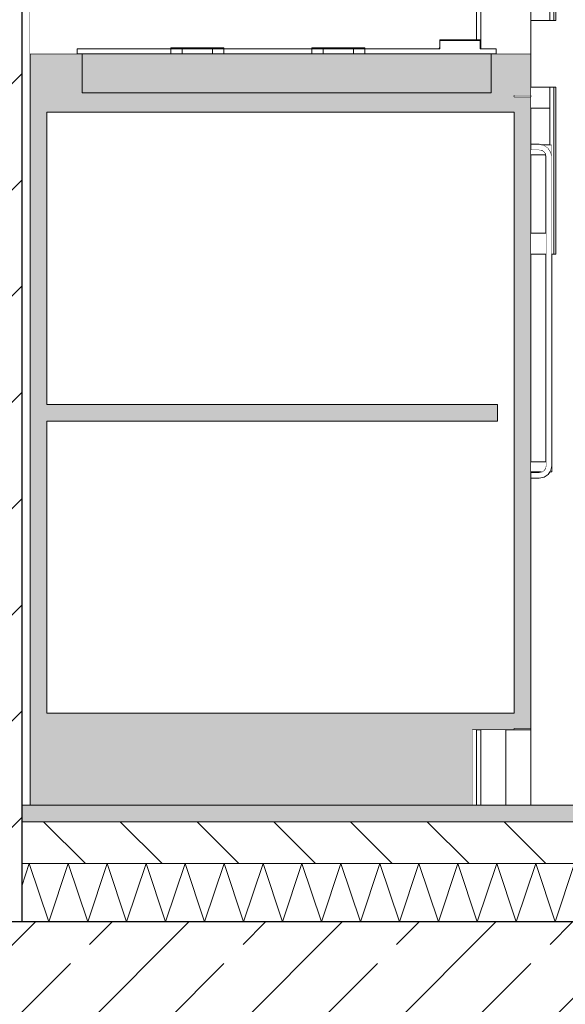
# Model space of a CAD drawing. Header units: millimetres. Extents: x 92668 to 123324, y -8921 to 14506.
# Tile 117 of 133: x 112385 to 113039, y 8431 to 9611. Entities that reach past the tile are written whole.
import ezdxf

# ---------------------------------------------------------------- set-up
doc = ezdxf.new("R2010")
doc.units = ezdxf.units.MM
doc.header["$MEASUREMENT"] = 0
doc.linetypes.add('Przerywana', pattern=[240, 120, -120])
doc.linetypes.add('Wipeout_Contour', pattern=[1000, 0, -1000])
for name, color, linetype, lineweight, true_color in [('0_Nr_pióra__85', 7, 'Continuous', 13, 0x80c2ff), ('Nowe_A-Wymiary-Wewnętrzne_Nr_pióra__45', 7, 'Continuous', 15, 0x40a5ff), ('Nowe_A-Wymiary-Wewnętrzne_Nr_pióra__85', 7, 'Continuous', 13, 0x80c2ff), ('Nowe_A-Wymiary-Zewnętrzne_Nr_pióra__45', 7, 'Continuous', 15, 0x40a5ff), ('Nowe_A-Wymiary-Zewnętrzne_Nr_pióra__85', 7, 'Continuous', 13, 0x80c2ff)]:
    doc.layers.add(name, color=color, linetype=linetype, lineweight=lineweight, true_color=true_color)
for name, color, linetype in [('Nowe_A-Meble-Kuchnia', 7, 'Continuous'), ('Nowe_A-Posadzki', 7, 'Continuous'), ('Nowe_A-Stropy', 7, 'Continuous'), ('Nowe_A-Wymiary-Wewnętrzne', 7, 'Continuous'), ('Nowe_A-Wymiary-Zewnętrzne', 7, 'Continuous'), ('Nowe_A-Ściany-Działowe', 7, 'Continuous')]:
    doc.layers.add(name, color=color, linetype=linetype)
for name, color, linetype, lineweight in [('Nowe_A-Meble-Kuchnia_Nr_pióra__1', 7, 'Continuous', 13), ('Nowe_A-Meble-Kuchnia_Nr_pióra__24', 7, 'Continuous', 15), ('Nowe_A-Meble-Kuchnia_Nr_pióra__4', 7, 'Continuous', 13), ('Nowe_A-Posadzki_Nr_pióra__174', 7, 'Continuous', 5), ('Nowe_A-Posadzki_Nr_pióra__9', 7, 'Continuous', 13), ('Nowe_A-Stropy_Nr_pióra__29', 7, 'Continuous', 25), ('Nowe_A-Wymiary-Wewnętrzne_Nr_pióra__46', 5, 'Continuous', 15), ('Nowe_A-Wymiary-Zewnętrzne_Nr_pióra__46', 5, 'Continuous', 15), ('Nowe_A-Ściany-Działowe_Nr_pióra__27', 7, 'Continuous', 25), ('Nowe_A-Ściany-Działowe_Nr_pióra__47', 7, 'Continuous', 15), ('Nowe_A-Ściany-Działowe_Nr_pióra__87', 7, 'Continuous', 13)]:
    doc.layers.add(name, color=color, linetype=linetype, lineweight=lineweight)
doc.styles.add('STYL_AUTOMATYCZNY_2', font='arial.ttf')
doc.dimstyles.new('STYL_AUTOMATYCZNY__1', dxfattribs={"dimtxt": 125, "dimasz": 47.5, "dimexe": 0.18, "dimexo": 20, "dimgap": 0, "dimtad": 1, "dimdec": 1, "dimlfac": 0.1, "dimzin": 0, "dimdsep": 46, "dimtxsty": 'STYL_AUTOMATYCZNY_2', "dimblk": 'ARROWHEAD_11', "dimblk1": 'ARROWHEAD_11', "dimblk2": 'ARROWHEAD_11', "dimcen": 0.09, "dimclrd": 256, "dimclre": 256, "dimclrt": 5, "dimadec": 1, "dimazin": 0, "dimtfac": 1, "dimtdec": 4, "dimtmove": 0, "dimatfit": 3, "dimfxl": 0, "dimtolj": 1, "dimtzin": 0, "dimarcsym": 0})

# ---------------------------------------------------------------- blocks, each defined once
blk = doc.blocks.new('ElemPrzekroju_35')
at = {"layer": 'Nowe_A-Stropy', "linetype": 'Continuous', "lineweight": 0, "true_color": 0x000000}
h = blk.add_hatch(dxfattribs=at)
h.set_pattern_fill('Beton_zbrojony', color=18, style=0, pattern_type=2)
h.set_pattern_definition([(45, (0, 0), (-91.92388, 91.92388), []), (45, (-45.96, 45.96), (-91.92388, 91.92388), [97.5, -32.5])])
h.paths.add_polyline_path([(116917.6, 8530), (109667.6, 8530), (109667.6, 8330), (109677.6, 8330), (112262.6, 8330), (112387.6, 8330), (116917.6, 8330)])
at = {"layer": 'Nowe_A-Stropy_Nr_pióra__29', "color": 7, "linetype": 'Continuous', "lineweight": 25, "flags": 128}
blk.add_lwpolyline([(116917.6, 8530), (112387.6, 8530), (112272.6, 8530), (109667.6, 8530)], dxfattribs=at)
blk = doc.blocks.new('ElemPrzekroju_81')
at = {"color": 254, "linetype": 'Wipeout_Contour', "lineweight": 0, "ltscale": 2507769.774379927}
blk.add_wipeout([(112997.6, 9610), (112997.6, 9530), (113027.6, 9530), (113027.6, 9330), (113022.6, 9330), (113022.6, 9069), (113020.3, 9069), (113018.2, 9065.9), (113013.3, 9062.6), (113007.6, 9061.5), (112997.6, 9061.5), (112997.6, 8670), (113630.7, 8670), (113630.7, 10787), (114764.7, 10787), (114764.7, 8670), (116907.6, 8670), (116907.6, 11230), (112997.6, 11230), (112997.6, 10476.7), (113027.6, 10476.7), (113027.6, 9610)], dxfattribs=at).dxf.layer = 'Nowe_A-Ściany-Działowe'
at = {"color": 254, "linetype": 'Wipeout_Contour', "lineweight": 0, "ltscale": 680433.088644}
blk.add_wipeout([(112997.6, 9505), (112997.6, 9461.5), (113007.6, 9461.5), (113010.1, 9461), (113020.4, 9461), (113020.4, 9505)], dxfattribs=at).dxf.layer = 'Nowe_A-Ściany-Działowe'
at = {"color": 254, "linetype": 'Wipeout_Contour', "lineweight": 0, "ltscale": 566996.943372}
blk.add_wipeout([(112997.6, 9355), (113015.6, 9355), (113015.6, 9446.5), (113015.1, 9449), (112997.6, 9449)], dxfattribs=at).dxf.layer = 'Nowe_A-Ściany-Działowe'
at = {"color": 254, "linetype": 'Wipeout_Contour', "lineweight": 0, "ltscale": 453523.910543}
blk.add_wipeout([(112997.6, 9330), (112997.6, 9081), (113015.6, 9081), (113015.6, 9330)], dxfattribs=at).dxf.layer = 'Nowe_A-Ściany-Działowe'
at = {"color": 254, "linetype": 'Wipeout_Contour', "lineweight": 0, "ltscale": 453466.312412}
blk.add_wipeout([(112997.6, 9069), (112997.6, 9068.5), (113007.6, 9068.5), (113010.1, 9069)], dxfattribs=at).dxf.layer = 'Nowe_A-Ściany-Działowe'
blk = doc.blocks.new('ElemPrzekroju_154')
at = {"color": 254, "linetype": 'Wipeout_Contour', "lineweight": 0, "ltscale": 907272.855381}
blk.add_wipeout([(112932.6, 9586.6), (112936.7, 9586.6), (112936.7, 9576), (112937.6, 9576), (112937.6, 10744.5), (112997.6, 10744.5), (112997.6, 10745), (112932.6, 10745)], dxfattribs=at).dxf.layer = 'Nowe_A-Ściany-Działowe'
at = {"color": 254, "linetype": 'Wipeout_Contour', "lineweight": 0, "ltscale": 453083.442657}
blk.add_wipeout([(112932.6, 8670), (112937.6, 8670), (112937.6, 8760), (112932.6, 8760)], dxfattribs=at).dxf.layer = 'Nowe_A-Ściany-Działowe'
at = {"color": 254, "linetype": 'Wipeout_Contour', "lineweight": 0, "ltscale": 453272.879677}
blk.add_wipeout([(112997.6, 8760), (112967.6, 8760), (112967.6, 8670), (112997.6, 8670)], dxfattribs=at).dxf.layer = 'Nowe_A-Ściany-Działowe'
at = {"layer": 'Nowe_A-Ściany-Działowe_Nr_pióra__87', "color": 7, "linetype": 'Continuous', "lineweight": 13}
blk.add_line((112997.6, 8760), (112997.6, 8670), dxfattribs=at)
blk = doc.blocks.new('ElemPrzekroju_155')
at = {"layer": 'Nowe_A-Ściany-Działowe', "linetype": 'Continuous', "lineweight": 0, "true_color": 0x000000}
h = blk.add_hatch(dxfattribs=at)
h.set_pattern_fill('Bloczki_ceramiczne', color=18, style=0, pattern_type=2)
h.set_pattern_definition([(45, (0, 0), (-63.63961, 63.63961), [])])
h.paths.add_polyline_path([(112272.6, 11240), (112272.6, 8650), (112272.6, 8530), (112387.6, 8530), (112387.6, 8670), (112387.6, 11240)])
h = blk.add_hatch(dxfattribs=at)
h.set_pattern_fill('Tynk', color=18, style=0, pattern_type=2)
h.set_pattern_definition([(0, (0, 0), (0, 86.60254), [0, -50]), (0, (25, 43.3), (0, 86.60254), [0, -50])])
h.paths.add_polyline_path([(112387.6, 8670), (112397.6, 8670), (112397.6, 11240), (112387.6, 11240)])
at = {"layer": 'Nowe_A-Ściany-Działowe_Nr_pióra__27', "color": 7, "linetype": 'Continuous', "lineweight": 25, "flags": 128}
blk.add_lwpolyline([(112387.6, 11240), (112387.6, 8670), (112387.6, 8650), (112387.6, 8600), (112387.6, 8530)], dxfattribs=at)
at = {"layer": 'Nowe_A-Ściany-Działowe_Nr_pióra__47', "color": 7, "linetype": 'Continuous', "lineweight": 15}
for p, q in [((112397.6, 11230), (112397.6, 9570)), ((112397.6, 8670), (112387.6, 8670))]:
    blk.add_line(p, q, dxfattribs=at)
at = {"layer": 'Nowe_A-Ściany-Działowe_Nr_pióra__47', "color": 7, "linetype": 'Continuous', "lineweight": 15, "flags": 128}
blk.add_lwpolyline([(112397.6, 9570), (112397.6, 9520), (112397.6, 9500), (112397.6, 8780), (112397.6, 8760), (112397.6, 8670)], dxfattribs=at)
blk = doc.blocks.new('ElemPrzekroju_156')
at = {"layer": 'Nowe_A-Meble-Kuchnia', "linetype": 'Continuous', "lineweight": 0, "true_color": 0x000000}
for points in [[(112397.6, 9570), (112397.6, 9520), (112997.6, 9520), (112997.6, 9570)], [(112927.6, 8670), (112927.6, 8760), (112397.6, 8760), (112397.6, 8670)]]:
    blk.add_hatch(color=18, dxfattribs=at).paths.add_polyline_path(points)
at = {"layer": 'Nowe_A-Meble-Kuchnia_Nr_pióra__1', "color": 7, "linetype": 'Continuous', "lineweight": 13}
for p, q in [((112454, 9570), (112397.6, 9570)), ((112950, 9570), (112460, 9570)), ((112997.6, 9570), (112956, 9570)), ((112997.6, 9570), (112997.6, 9520)), ((112977.6, 9520), (112977.6, 9518.5)), ((112997.6, 9520), (112977.6, 9520)), ((112997.6, 9518.5), (112977.6, 9518.5)), ((112927.6, 8760), (112927.6, 8670)), ((112977.6, 8760), (112927.6, 8760)), ((112977.6, 8761.5), (112977.6, 8760)), ((112997.6, 8761.5), (112977.6, 8761.5))]:
    blk.add_line(p, q, dxfattribs=at)
at = {"color": 254, "linetype": 'Wipeout_Contour', "lineweight": 0, "ltscale": 904503.452039}
blk.add_wipeout([(112417.6, 8780), (112977.6, 8780), (112977.6, 9500), (112417.6, 9500), (112417.6, 9150), (112957.6, 9150), (112957.6, 9130), (112417.6, 9130)], dxfattribs=at).dxf.layer = 'Nowe_A-Meble-Kuchnia'
at = {"color": 254, "linetype": 'Wipeout_Contour', "lineweight": 0, "ltscale": 2721375.886293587}
blk.add_wipeout([(113015.6, 9076.5), (113015, 9073.4), (113013.2, 9070.8), (113010.7, 9069.1), (113007.6, 9068.5), (112997.6, 9068.5), (112997.6, 9061.5), (113007.6, 9061.5), (113013.3, 9062.6), (113018.2, 9065.9), (113021.4, 9070.8), (113022.6, 9076.5), (113022.6, 9446.5), (113021.4, 9452.2), (113018.2, 9457.1), (113013.3, 9460.4), (113007.6, 9461.5), (112997.6, 9461.5), (112997.6, 9454.5), (113007.6, 9454.5), (113010.7, 9453.9), (113013.2, 9452.2), (113015, 9449.6), (113015.6, 9446.5)], dxfattribs=at).dxf.layer = 'Nowe_A-Meble-Kuchnia'
at = {"layer": 'Nowe_A-Meble-Kuchnia', "linetype": 'Continuous', "lineweight": 0, "true_color": 0x000000}
for points in [[(112397.6, 9520), (112397.6, 9500), (112977.6, 9500), (112977.6, 9520)], [(112977.6, 8761.5), (112997.6, 8761.5), (112997.6, 9518.5), (112977.6, 9518.5)], [(112417.6, 8780), (112417.6, 9500), (112397.6, 9500), (112397.6, 8780)], [(112417.6, 9150), (112417.6, 9130), (112957.6, 9130), (112957.6, 9150)], [(112397.6, 8760), (112977.6, 8760), (112977.6, 8780), (112397.6, 8780)]]:
    blk.add_hatch(color=18, dxfattribs=at).paths.add_polyline_path(points)
at = {"layer": 'Nowe_A-Meble-Kuchnia_Nr_pióra__1', "color": 7, "linetype": 'Continuous', "lineweight": 13}
for p, q in [((112997.6, 9518.5), (112997.6, 8761.5)), ((112417.6, 9500), (112417.6, 9150)), ((112977.6, 9500), (112417.6, 9500)), ((112977.6, 9500), (112977.6, 8780)), ((112957.6, 9150), (112417.6, 9150)), ((112957.6, 9150), (112957.6, 9130)), ((112417.6, 9130), (112417.6, 8780)), ((112957.6, 9130), (112417.6, 9130)), ((112977.6, 8780), (112417.6, 8780))]:
    blk.add_line(p, q, dxfattribs=at)
at = {"layer": 'Nowe_A-Meble-Kuchnia_Nr_pióra__4', "color": 7, "linetype": 'Continuous', "lineweight": 13}
for p, q in [((113007.6, 9461.5), (112997.6, 9461.5)), ((113013.3, 9460.4), (113007.6, 9461.5)), ((113018.2, 9457.1), (113013.3, 9460.4)), ((112997.6, 9454.5), (113007.6, 9454.5)), ((113007.6, 9454.5), (113010.7, 9453.9)), ((113010.7, 9453.9), (113013.2, 9452.2)), ((113013.2, 9452.2), (113015, 9449.6)), ((113015, 9449.6), (113015.6, 9446.5)), ((113021.4, 9452.2), (113018.2, 9457.1)), ((113022.6, 9446.5), (113021.4, 9452.2)), ((113015.6, 9446.5), (113015.6, 9076.5)), ((113022.6, 9076.5), (113022.6, 9446.5)), ((113013.2, 9070.8), (113010.7, 9069.1)), ((113015, 9073.4), (113013.2, 9070.8)), ((113015.6, 9076.5), (113015, 9073.4)), ((113018.2, 9065.9), (113021.4, 9070.8)), ((113021.4, 9070.8), (113022.6, 9076.5)), ((113007.6, 9068.5), (112997.6, 9068.5)), ((112997.6, 9061.5), (113007.6, 9061.5)), ((113010.7, 9069.1), (113007.6, 9068.5)), ((113007.6, 9061.5), (113013.3, 9062.6)), ((113013.3, 9062.6), (113018.2, 9065.9))]:
    blk.add_line(p, q, dxfattribs=at)
blk = doc.blocks.new('ElemPrzekroju_157')
at = {"color": 254, "linetype": 'Wipeout_Contour', "lineweight": 0, "ltscale": 453588.730352}
blk.add_wipeout([(112997.6, 9449), (113007.6, 9449), (113007.6, 9454.5), (112997.6, 9454.5)], dxfattribs=at).dxf.layer = 'Nowe_A-Meble-Kuchnia'
at = {"color": 254, "linetype": 'Wipeout_Contour', "lineweight": 0, "ltscale": 453465.607849}
blk.add_wipeout([(112997.6, 9069), (113007.6, 9069), (113007.6, 9081), (112997.6, 9081)], dxfattribs=at).dxf.layer = 'Nowe_A-Meble-Kuchnia'
at = {"color": 254, "linetype": 'Wipeout_Contour', "lineweight": 0, "ltscale": 680432.610498}
blk.add_wipeout([(113007.6, 9454.5), (113007.6, 9449), (113013.3, 9449), (113013.3, 9452), (113013.2, 9452.2), (113010.7, 9453.9)], dxfattribs=at).dxf.layer = 'Nowe_A-Meble-Kuchnia'
at = {"color": 254, "linetype": 'Wipeout_Contour', "lineweight": 0, "ltscale": 793620.664753}
blk.add_wipeout([(113007.6, 9069), (113010.1, 9069), (113010.7, 9069.1), (113013.2, 9070.8), (113013.3, 9071), (113013.3, 9081), (113007.6, 9081)], dxfattribs=at).dxf.layer = 'Nowe_A-Meble-Kuchnia'
at = {"color": 254, "linetype": 'Wipeout_Contour', "lineweight": 0, "ltscale": 340222.244782}
blk.add_wipeout([(113013.3, 9461), (113010.1, 9461), (113013.3, 9460.4)], dxfattribs=at).dxf.layer = 'Nowe_A-Meble-Kuchnia'
at = {"color": 254, "linetype": 'Wipeout_Contour', "lineweight": 0, "ltscale": 566892.115765}
blk.add_wipeout([(113013.3, 9071), (113015, 9073.4), (113015.6, 9076.5), (113015.6, 9081), (113013.3, 9081)], dxfattribs=at).dxf.layer = 'Nowe_A-Meble-Kuchnia'
at = {"layer": 'Nowe_A-Meble-Kuchnia_Nr_pióra__4', "color": 7, "linetype": 'Continuous', "lineweight": 13}
for p, q in [((112997.6, 9081), (113007.6, 9081)), ((113007.6, 9081), (113013.3, 9081)), ((112997.6, 9069), (113007.6, 9069)), ((113007.6, 9069), (113010.1, 9069))]:
    blk.add_line(p, q, dxfattribs=at)
at = {"color": 254, "linetype": 'Wipeout_Contour', "lineweight": 0, "ltscale": 453644.017105}
blk.add_wipeout([(113018.2, 9461), (113013.3, 9461), (113013.3, 9460.4), (113018.2, 9457.1)], dxfattribs=at).dxf.layer = 'Nowe_A-Meble-Kuchnia'
at = {"color": 254, "linetype": 'Wipeout_Contour', "lineweight": 0, "ltscale": 340152.588595}
blk.add_wipeout([(113020.3, 9069), (113021.4, 9069), (113021.4, 9070.8)], dxfattribs=at).dxf.layer = 'Nowe_A-Meble-Kuchnia'
at = {"color": 254, "linetype": 'Wipeout_Contour', "lineweight": 0, "ltscale": 453634.321185}
blk.add_wipeout([(113013.3, 9449), (113015.1, 9449), (113015, 9449.6), (113013.3, 9452)], dxfattribs=at).dxf.layer = 'Nowe_A-Meble-Kuchnia'
at = {"color": 254, "linetype": 'Wipeout_Contour', "lineweight": 0, "ltscale": 453541.833655}
blk.add_wipeout([(113022.6, 9076.5), (113021.4, 9070.8), (113021.4, 9069), (113022.6, 9069)], dxfattribs=at).dxf.layer = 'Nowe_A-Meble-Kuchnia'
at = {"layer": 'Nowe_A-Meble-Kuchnia_Nr_pióra__4', "color": 7, "linetype": 'Continuous', "lineweight": 13}
for p, q in [((112997.6, 9449), (113007.6, 9449)), ((113013.3, 9081), (113015.6, 9081)), ((113022.6, 9069), (113022.6, 9076.5)), ((113020.3, 9069), (113021.4, 9069)), ((113021.4, 9069), (113022.6, 9069))]:
    blk.add_line(p, q, dxfattribs=at)
at = {"color": 254, "linetype": 'Wipeout_Contour', "lineweight": 0, "ltscale": 453659.496221}
blk.add_wipeout([(113018.2, 9461), (113018.2, 9457.1), (113021.4, 9452.2), (113021.4, 9461)], dxfattribs=at).dxf.layer = 'Nowe_A-Meble-Kuchnia'
at = {"layer": 'Nowe_A-Meble-Kuchnia_Nr_pióra__4', "color": 7, "linetype": 'Continuous', "lineweight": 13}
for p, q in [((113010.1, 9461), (113013.3, 9461)), ((113007.6, 9449), (113013.3, 9449)), ((113013.3, 9449), (113015.1, 9449))]:
    blk.add_line(p, q, dxfattribs=at)
at = {"color": 254, "linetype": 'Wipeout_Contour', "lineweight": 0, "ltscale": 567083.835293}
blk.add_wipeout([(113022.6, 9461), (113021.4, 9461), (113021.4, 9452.2), (113022.1, 9449), (113022.6, 9449)], dxfattribs=at).dxf.layer = 'Nowe_A-Meble-Kuchnia'
at = {"layer": 'Nowe_A-Meble-Kuchnia_Nr_pióra__4', "color": 7, "linetype": 'Continuous', "lineweight": 13}
for p, q in [((113013.3, 9461), (113018.2, 9461)), ((113018.2, 9461), (113021.4, 9461)), ((113021.4, 9461), (113022.6, 9461)), ((113022.6, 9449), (113022.6, 9461)), ((113022.1, 9449), (113022.6, 9449))]:
    blk.add_line(p, q, dxfattribs=at)
blk = doc.blocks.new('ElemPrzekroju_158')
at = {"color": 254, "linetype": 'Wipeout_Contour', "lineweight": 0, "ltscale": 2036100.473172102}
blk.add_wipeout([(112932.6, 10745), (112397.6, 10745), (112397.6, 9570), (112454, 9570), (112454, 9576), (112566.2, 9576), (112566.2, 9577), (112629.7, 9577), (112629.7, 9576), (112735.2, 9576), (112735.2, 9577), (112798.7, 9577), (112798.7, 9576), (112887.1, 9576), (112888.4, 9577.6), (112888.4, 9582.4), (112888.4, 9586.6), (112932.6, 9586.6)], dxfattribs=at).dxf.layer = 'Nowe_A-Meble-Kuchnia'
at = {"color": 254, "linetype": 'Wipeout_Contour', "lineweight": 0, "ltscale": 453875.405506}
blk.add_wipeout([(113020.4, 10476.7), (113020.4, 9610), (113025, 9610), (113025, 10476.7)], dxfattribs=at).dxf.layer = 'Nowe_A-Meble-Kuchnia'
at = {"color": 254, "linetype": 'Wipeout_Contour', "lineweight": 0, "ltscale": 453551.526556}
blk.add_wipeout([(112977.6, 9518.5), (112997.6, 9518.5), (112997.6, 9520), (112977.6, 9520)], dxfattribs=at).dxf.layer = 'Nowe_A-Meble-Kuchnia'
at = {"color": 254, "linetype": 'Wipeout_Contour', "lineweight": 0, "ltscale": 1134164.724236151}
blk.add_wipeout([(113020.4, 9530), (113020.4, 9461), (113021.4, 9461), (113022.6, 9461), (113022.6, 9449), (113022.1, 9449), (113022.6, 9446.5), (113022.6, 9330), (113025, 9330), (113025, 9530)], dxfattribs=at).dxf.layer = 'Nowe_A-Meble-Kuchnia'
at = {"color": 254, "linetype": 'Wipeout_Contour', "lineweight": 0, "ltscale": 453536.945258}
blk.add_wipeout([(112999.8, 9330), (112999.8, 9355), (112997.6, 9355), (112997.6, 9330)], dxfattribs=at).dxf.layer = 'Nowe_A-Meble-Kuchnia'
at = {"color": 254, "linetype": 'Wipeout_Contour', "lineweight": 0, "ltscale": 453063.501963}
blk.add_wipeout([(112927.6, 8670), (112932.6, 8670), (112932.6, 8760), (112927.6, 8760)], dxfattribs=at).dxf.layer = 'Nowe_A-Meble-Kuchnia'
at = {"color": 254, "linetype": 'Wipeout_Contour', "lineweight": 0, "ltscale": 453306.895124}
blk.add_wipeout([(112997.6, 8761.5), (112977.6, 8761.5), (112977.6, 8760), (112997.6, 8760)], dxfattribs=at).dxf.layer = 'Nowe_A-Meble-Kuchnia'
at = {"layer": 'Nowe_A-Meble-Kuchnia_Nr_pióra__4', "color": 7, "linetype": 'Continuous', "lineweight": 13}
for p in [(112977.6, 8760), (112997.6, 8761.5)]:
    blk.add_line(p, (112997.6, 8760), dxfattribs=at)
at = {"color": 254, "linetype": 'Wipeout_Contour', "lineweight": 0, "ltscale": 680421.861563}
blk.add_wipeout([(112937.6, 9576), (112956, 9576), (112956, 9570), (112997.6, 9570), (112997.6, 10744.5), (112937.6, 10744.5)], dxfattribs=at).dxf.layer = 'Nowe_A-Meble-Kuchnia'
at = {"color": 254, "linetype": 'Wipeout_Contour', "lineweight": 0, "ltscale": 453893.16757}
blk.add_wipeout([(113027.6, 10476.7), (113026.7, 10476.7), (113026.7, 9610), (113027.6, 9610)], dxfattribs=at).dxf.layer = 'Nowe_A-Meble-Kuchnia'
at = {"color": 254, "linetype": 'Wipeout_Contour', "lineweight": 0, "ltscale": 453595.15949}
blk.add_wipeout([(112997.6, 9530), (112997.6, 9505), (112999.8, 9505), (112999.8, 9530)], dxfattribs=at).dxf.layer = 'Nowe_A-Meble-Kuchnia'
at = {"color": 254, "linetype": 'Wipeout_Contour', "lineweight": 0, "ltscale": 453679.498897}
blk.add_wipeout([(113027.6, 9530), (113026.7, 9530), (113026.7, 9330), (113027.6, 9330)], dxfattribs=at).dxf.layer = 'Nowe_A-Meble-Kuchnia'
at = {"color": 254, "linetype": 'Wipeout_Contour', "lineweight": 0, "ltscale": 453549.89147}
blk.add_wipeout([(113004.1, 9330), (113004.1, 9355), (112999.8, 9355), (112999.8, 9330)], dxfattribs=at).dxf.layer = 'Nowe_A-Meble-Kuchnia'
at = {"color": 254, "linetype": 'Wipeout_Contour', "lineweight": 0, "ltscale": 453153.235178}
blk.add_wipeout([(112937.6, 8670), (112967.6, 8670), (112967.6, 8760), (112937.6, 8760)], dxfattribs=at).dxf.layer = 'Nowe_A-Meble-Kuchnia'
at = {"layer": 'Nowe_A-Meble-Kuchnia_Nr_pióra__4', "color": 7, "linetype": 'Continuous', "lineweight": 13}
for p, q in [((112932.6, 9586.6), (112932.6, 10745)), ((112937.6, 10744.5), (112937.6, 9576)), ((112932.6, 8670), (112932.6, 8760)), ((112937.6, 8670), (112937.6, 8760)), ((112967.6, 8670), (112967.6, 8760))]:
    blk.add_line(p, q, dxfattribs=at)
at = {"color": 254, "linetype": 'Wipeout_Contour', "lineweight": 0, "ltscale": 453630.602928}
blk.add_wipeout([(112999.8, 9610), (112999.8, 9635), (112997.6, 9635), (112997.6, 9610)], dxfattribs=at).dxf.layer = 'Nowe_A-Meble-Kuchnia'
at = {"color": 254, "linetype": 'Wipeout_Contour', "lineweight": 0, "ltscale": 453608.104041}
blk.add_wipeout([(112999.8, 9530), (112999.8, 9505), (113004.1, 9505), (113004.1, 9530)], dxfattribs=at).dxf.layer = 'Nowe_A-Meble-Kuchnia'
at = {"color": 254, "linetype": 'Wipeout_Contour', "lineweight": 0, "ltscale": 453566.671419}
blk.add_wipeout([(113008.2, 9330), (113008.2, 9355), (113004.1, 9355), (113004.1, 9330)], dxfattribs=at).dxf.layer = 'Nowe_A-Meble-Kuchnia'
at = {"layer": 'Nowe_A-Meble-Kuchnia_Nr_pióra__4', "color": 7, "linetype": 'Continuous', "lineweight": 13}
for p, q in [((112997.6, 9520), (112997.6, 9518.5)), ((112997.6, 9355), (112999.8, 9355)), ((112999.8, 9330), (112997.6, 9330))]:
    blk.add_line(p, q, dxfattribs=at)
at = {"color": 254, "linetype": 'Wipeout_Contour', "lineweight": 0, "ltscale": 453643.546467}
blk.add_wipeout([(113004.1, 9610), (113004.1, 9635), (112999.8, 9635), (112999.8, 9610)], dxfattribs=at).dxf.layer = 'Nowe_A-Meble-Kuchnia'
at = {"color": 254, "linetype": 'Wipeout_Contour', "lineweight": 0, "ltscale": 453624.881836}
blk.add_wipeout([(113004.1, 9530), (113004.1, 9505), (113008.2, 9505), (113008.2, 9530)], dxfattribs=at).dxf.layer = 'Nowe_A-Meble-Kuchnia'
at = {"color": 254, "linetype": 'Wipeout_Contour', "lineweight": 0, "ltscale": 453582.415694}
blk.add_wipeout([(113012, 9330), (113012, 9355), (113008.2, 9355), (113008.2, 9330)], dxfattribs=at).dxf.layer = 'Nowe_A-Meble-Kuchnia'
at = {"layer": 'Nowe_A-Meble-Kuchnia_Nr_pióra__4', "color": 7, "linetype": 'Continuous', "lineweight": 13}
for p, q in [((112997.6, 10744.5), (112997.6, 9570)), ((112997.6, 9530), (112999.8, 9530)), ((112999.8, 9505), (112997.6, 9505)), ((112999.8, 9355), (113004.1, 9355)), ((113004.1, 9330), (112999.8, 9330))]:
    blk.add_line(p, q, dxfattribs=at)
at = {"color": 254, "linetype": 'Wipeout_Contour', "lineweight": 0, "ltscale": 453660.322952}
blk.add_wipeout([(113008.2, 9610), (113008.2, 9635), (113004.1, 9635), (113004.1, 9610)], dxfattribs=at).dxf.layer = 'Nowe_A-Meble-Kuchnia'
at = {"color": 254, "linetype": 'Wipeout_Contour', "lineweight": 0, "ltscale": 453640.624091}
blk.add_wipeout([(113008.2, 9530), (113008.2, 9505), (113012, 9505), (113012, 9530)], dxfattribs=at).dxf.layer = 'Nowe_A-Meble-Kuchnia'
at = {"color": 254, "linetype": 'Wipeout_Contour', "lineweight": 0, "ltscale": 453596.645913}
blk.add_wipeout([(113015.3, 9330), (113015.3, 9355), (113012, 9355), (113012, 9330)], dxfattribs=at).dxf.layer = 'Nowe_A-Meble-Kuchnia'
at = {"layer": 'Nowe_A-Meble-Kuchnia_Nr_pióra__4', "color": 7, "linetype": 'Continuous', "lineweight": 13}
for p, q in [((112999.8, 9610), (112997.6, 9610)), ((112999.8, 9530), (113004.1, 9530)), ((113004.1, 9505), (112999.8, 9505)), ((113004.1, 9355), (113008.2, 9355)), ((113008.2, 9330), (113004.1, 9330))]:
    blk.add_line(p, q, dxfattribs=at)
at = {"color": 254, "linetype": 'Wipeout_Contour', "lineweight": 0, "ltscale": 453676.063977}
blk.add_wipeout([(113012, 9610), (113012, 9635), (113008.2, 9635), (113008.2, 9610)], dxfattribs=at).dxf.layer = 'Nowe_A-Meble-Kuchnia'
at = {"color": 254, "linetype": 'Wipeout_Contour', "lineweight": 0, "ltscale": 453654.852484}
blk.add_wipeout([(113012, 9530), (113012, 9505), (113015.3, 9505), (113015.3, 9530)], dxfattribs=at).dxf.layer = 'Nowe_A-Meble-Kuchnia'
at = {"color": 254, "linetype": 'Wipeout_Contour', "lineweight": 0, "ltscale": 453603.83303}
blk.add_wipeout([(113015.3, 9330), (113015.6, 9330), (113015.6, 9355), (113015.3, 9355)], dxfattribs=at).dxf.layer = 'Nowe_A-Meble-Kuchnia'
at = {"layer": 'Nowe_A-Meble-Kuchnia_Nr_pióra__4', "color": 7, "linetype": 'Continuous', "lineweight": 13}
for p, q in [((113004.1, 9610), (112999.8, 9610)), ((113004.1, 9530), (113008.2, 9530)), ((113008.2, 9505), (113004.1, 9505)), ((113008.2, 9355), (113012, 9355)), ((113012, 9355), (113015.3, 9355)), ((113015.3, 9355), (113015.6, 9355)), ((113012, 9330), (113008.2, 9330)), ((113015.3, 9330), (113012, 9330)), ((113015.6, 9330), (113015.3, 9330))]:
    blk.add_line(p, q, dxfattribs=at)
at = {"color": 254, "linetype": 'Wipeout_Contour', "lineweight": 0, "ltscale": 453690.291258}
blk.add_wipeout([(113015.3, 9610), (113015.3, 9635), (113012, 9635), (113012, 9610)], dxfattribs=at).dxf.layer = 'Nowe_A-Meble-Kuchnia'
at = {"color": 254, "linetype": 'Wipeout_Contour', "lineweight": 0, "ltscale": 453667.134692}
blk.add_wipeout([(113015.3, 9530), (113015.3, 9505), (113018.1, 9505), (113018.1, 9530)], dxfattribs=at).dxf.layer = 'Nowe_A-Meble-Kuchnia'
at = {"layer": 'Nowe_A-Meble-Kuchnia_Nr_pióra__4', "color": 7, "linetype": 'Continuous', "lineweight": 13}
for p, q in [((113008.2, 9610), (113004.1, 9610)), ((113008.2, 9530), (113012, 9530)), ((113012, 9505), (113008.2, 9505))]:
    blk.add_line(p, q, dxfattribs=at)
at = {"color": 254, "linetype": 'Wipeout_Contour', "lineweight": 0, "ltscale": 453702.572506}
blk.add_wipeout([(113018.1, 9610), (113018.1, 9635), (113015.3, 9635), (113015.3, 9610)], dxfattribs=at).dxf.layer = 'Nowe_A-Meble-Kuchnia'
at = {"color": 254, "linetype": 'Wipeout_Contour', "lineweight": 0, "ltscale": 453677.097524}
blk.add_wipeout([(113018.1, 9530), (113018.1, 9505), (113020.3, 9505), (113020.3, 9530)], dxfattribs=at).dxf.layer = 'Nowe_A-Meble-Kuchnia'
at = {"layer": 'Nowe_A-Meble-Kuchnia_Nr_pióra__4', "color": 7, "linetype": 'Continuous', "lineweight": 13}
blk.add_line((113012, 9610), (113008.2, 9610), dxfattribs=at)
at = {"color": 254, "linetype": 'Wipeout_Contour', "lineweight": 0, "ltscale": 453712.53456}
blk.add_wipeout([(113020.3, 9610), (113020.3, 9635), (113018.1, 9635), (113018.1, 9610)], dxfattribs=at).dxf.layer = 'Nowe_A-Meble-Kuchnia'
at = {"color": 254, "linetype": 'Wipeout_Contour', "lineweight": 0, "ltscale": 453681.578868}
blk.add_wipeout([(113020.3, 9530), (113020.3, 9505), (113020.4, 9505), (113020.4, 9530)], dxfattribs=at).dxf.layer = 'Nowe_A-Meble-Kuchnia'
at = {"layer": 'Nowe_A-Meble-Kuchnia_Nr_pióra__4', "color": 7, "linetype": 'Continuous', "lineweight": 13}
for p, q in [((113012, 9530), (113015.3, 9530)), ((113015.3, 9530), (113018.1, 9530)), ((113015.3, 9505), (113012, 9505)), ((113018.1, 9505), (113015.3, 9505))]:
    blk.add_line(p, q, dxfattribs=at)
at = {"color": 254, "linetype": 'Wipeout_Contour', "lineweight": 0, "ltscale": 453717.015548}
blk.add_wipeout([(113020.4, 9635), (113020.3, 9635), (113020.3, 9610), (113020.4, 9610)], dxfattribs=at).dxf.layer = 'Nowe_A-Meble-Kuchnia'
at = {"color": 254, "linetype": 'Wipeout_Contour', "lineweight": 0, "ltscale": 453674.250636}
blk.add_wipeout([(113026.7, 9530), (113025, 9530), (113025, 9330), (113026.7, 9330)], dxfattribs=at).dxf.layer = 'Nowe_A-Meble-Kuchnia'
at = {"layer": 'Nowe_A-Meble-Kuchnia_Nr_pióra__4', "color": 7, "linetype": 'Continuous', "lineweight": 13}
for p, q in [((113015.3, 9610), (113012, 9610)), ((113018.1, 9610), (113015.3, 9610)), ((113018.1, 9530), (113020.3, 9530)), ((113020.3, 9530), (113020.4, 9530)), ((113020.4, 9530), (113020.4, 9461)), ((113020.4, 9530), (113025, 9530)), ((113026.7, 9530), (113025, 9530)), ((113025, 9530), (113025, 9330)), ((113027.6, 9530), (113026.7, 9530)), ((113027.6, 9530), (113027.6, 9330)), ((113020.3, 9505), (113018.1, 9505)), ((113020.4, 9505), (113020.3, 9505)), ((113022.6, 9330), (113025, 9330)), ((113025, 9330), (113026.7, 9330)), ((113026.7, 9330), (113027.6, 9330))]:
    blk.add_line(p, q, dxfattribs=at)
at = {"color": 254, "linetype": 'Wipeout_Contour', "lineweight": 0, "ltscale": 453887.921779}
blk.add_wipeout([(113026.7, 10476.7), (113025, 10476.7), (113025, 9610), (113026.7, 9610)], dxfattribs=at).dxf.layer = 'Nowe_A-Meble-Kuchnia'
at = {"layer": 'Nowe_A-Meble-Kuchnia_Nr_pióra__4', "color": 7, "linetype": 'Continuous', "lineweight": 13}
for p, q in [((113020.4, 10476.7), (113020.4, 9610)), ((113025, 10476.7), (113025, 9610)), ((113027.6, 10476.7), (113027.6, 9610)), ((113020.3, 9610), (113018.1, 9610)), ((113020.4, 9610), (113020.3, 9610)), ((113020.4, 9610), (113025, 9610)), ((113025, 9610), (113026.7, 9610)), ((113026.7, 9610), (113027.6, 9610))]:
    blk.add_line(p, q, dxfattribs=at)
blk = doc.blocks.new('ElemPrzekroju_159')
at = {"layer": 'Nowe_A-Meble-Kuchnia_Nr_pióra__24', "color": 7, "linetype": 'Continuous', "lineweight": 15}
for p, q in [((112454, 9576), (112454, 9570)), ((112460, 9570), (112454, 9570)), ((112460, 9570), (112460, 9523)), ((112566.2, 9577), (112566.2, 9570)), ((112629.7, 9577), (112629.7, 9570)), ((112735.2, 9577), (112735.2, 9570)), ((112798.7, 9577), (112798.7, 9570)), ((112956, 9576), (112936.7, 9576)), ((112950, 9570), (112950, 9523)), ((112956, 9570), (112950, 9570)), ((112956, 9576), (112956, 9570)), ((112950, 9523), (112460, 9523))]:
    blk.add_line(p, q, dxfattribs=at)
at = {"color": 254, "linetype": 'Wipeout_Contour', "lineweight": 0, "ltscale": 453275.092645}
blk.add_wipeout([(112936.7, 9585.7), (112936.7, 9586.6), (112888.4, 9586.6), (112888.4, 9585.7)], dxfattribs=at).dxf.layer = 'Nowe_A-Meble-Kuchnia'
at = {"color": 254, "linetype": 'Wipeout_Contour', "lineweight": 0, "ltscale": 452054.133669}
blk.add_wipeout([(112598, 9577), (112598, 9576), (112616.1, 9576), (112616.1, 9577)], dxfattribs=at).dxf.layer = 'Nowe_A-Meble-Kuchnia'
at = {"color": 254, "linetype": 'Wipeout_Contour', "lineweight": 0, "ltscale": 452727.705923}
blk.add_wipeout([(112767, 9577), (112767, 9576), (112785.1, 9576), (112785.1, 9577)], dxfattribs=at).dxf.layer = 'Nowe_A-Meble-Kuchnia'
at = {"color": 254, "linetype": 'Wipeout_Contour', "lineweight": 0, "ltscale": 339879.890134}
blk.add_wipeout([(112887.1, 9576), (112888.4, 9576), (112888.4, 9577.6)], dxfattribs=at).dxf.layer = 'Nowe_A-Meble-Kuchnia'
at = {"layer": 'Nowe_A-Meble-Kuchnia_Nr_pióra__24', "color": 7, "linetype": 'Continuous', "lineweight": 15}
for p, q in [((112888.4, 9585.7), (112888.4, 9576)), ((112936.7, 9585.7), (112888.4, 9585.7)), ((112936.7, 9585.7), (112936.7, 9576)), ((112616.1, 9577), (112616.1, 9570)), ((112629.7, 9577), (112616.1, 9577)), ((112785.1, 9577), (112785.1, 9570)), ((112798.7, 9577), (112785.1, 9577))]:
    blk.add_line(p, q, dxfattribs=at)
at = {"layer": 'Nowe_A-Meble-Kuchnia_Nr_pióra__4', "color": 7, "linetype": 'Continuous', "lineweight": 13}
for p, q in [((112888.4, 9585.7), (112888.4, 9586.6)), ((112936.7, 9586.6), (112888.4, 9586.6)), ((112936.7, 9585.7), (112936.7, 9586.6)), ((112887.1, 9576), (112888.4, 9577.6))]:
    blk.add_line(p, q, dxfattribs=at)
at = {"color": 254, "linetype": 'Wipeout_Contour', "lineweight": 0, "ltscale": 451981.699055}
blk.add_wipeout([(112579.8, 9577), (112579.8, 9576), (112598, 9576), (112598, 9577)], dxfattribs=at).dxf.layer = 'Nowe_A-Meble-Kuchnia'
at = {"color": 254, "linetype": 'Wipeout_Contour', "lineweight": 0, "ltscale": 452655.270543}
blk.add_wipeout([(112748.8, 9576), (112767, 9576), (112767, 9577), (112748.8, 9577)], dxfattribs=at).dxf.layer = 'Nowe_A-Meble-Kuchnia'
at = {"layer": 'Nowe_A-Meble-Kuchnia_Nr_pióra__24', "color": 7, "linetype": 'Continuous', "lineweight": 15}
for p, q in [((112888.4, 9576), (112454, 9576)), ((112579.8, 9577), (112566.2, 9577)), ((112579.8, 9577), (112579.8, 9570)), ((112748.8, 9577), (112735.2, 9577)), ((112748.8, 9577), (112748.8, 9570))]:
    blk.add_line(p, q, dxfattribs=at)
at = {"layer": 'Nowe_A-Meble-Kuchnia_Nr_pióra__4', "color": 7, "linetype": 'Continuous', "lineweight": 13}
for p, q in [((112579.8, 9577), (112598, 9577)), ((112598, 9577), (112616.1, 9577)), ((112748.8, 9577), (112767, 9577)), ((112767, 9577), (112785.1, 9577))]:
    blk.add_line(p, q, dxfattribs=at)
blk = doc.blocks.new('*X242')
at = {"layer": 'Nowe_A-Posadzki_Nr_pióra__174', "color": 7, "linetype": 'Continuous', "lineweight": 5}
for p, q in [((112387.6, 8572.8), (112396.7, 8600)), ((112396.7, 8600), (112420, 8530)), ((112420, 8530), (112443.3, 8600)), ((112443.3, 8600), (112466.7, 8530)), ((112466.7, 8530), (112490, 8600)), ((112490, 8600), (112513.3, 8530)), ((112513.3, 8530), (112536.7, 8600)), ((112536.7, 8600), (112560, 8530)), ((112560, 8530), (112583.3, 8600)), ((112583.3, 8600), (112606.7, 8530)), ((112606.7, 8530), (112630, 8600)), ((112630, 8600), (112653.3, 8530)), ((112653.3, 8530), (112676.7, 8600)), ((112676.7, 8600), (112700, 8530)), ((112700, 8530), (112723.3, 8600)), ((112723.3, 8600), (112746.7, 8530)), ((112746.7, 8530), (112770, 8600)), ((112770, 8600), (112793.3, 8530)), ((112793.3, 8530), (112816.7, 8600)), ((112816.7, 8600), (112840, 8530)), ((112840, 8530), (112863.3, 8600)), ((112863.3, 8600), (112886.7, 8530)), ((112886.7, 8530), (112910, 8600)), ((112910, 8600), (112933.3, 8530)), ((112933.3, 8530), (112956.7, 8600)), ((112956.7, 8600), (112980, 8530)), ((112980, 8530), (113003.3, 8600)), ((113003.3, 8600), (113026.7, 8530)), ((113026.7, 8530), (113050, 8600))]:
    blk.add_line(p, q, dxfattribs=at)
blk = doc.blocks.new('ElemPrzekroju_182')
at = {"layer": 'Nowe_A-Posadzki', "linetype": 'Continuous', "lineweight": 0, "true_color": 0xbb9a81}
blk.add_hatch(color=33, dxfattribs=at).paths.add_polyline_path([(112387.6, 8650), (116917.6, 8650), (116917.6, 8670), (112387.6, 8670)])
at = {"layer": 'Nowe_A-Posadzki', "linetype": 'Continuous', "lineweight": 0, "true_color": 0x000000}
h = blk.add_hatch(dxfattribs=at)
h.set_pattern_fill('Cegła_zwykła', color=18, style=0, pattern_type=2)
h.set_pattern_definition([(135, (0, 0), (45.96194, 45.96194), [])])
h.paths.add_polyline_path([(112387.6, 8650), (112387.6, 8600), (116917.6, 8600), (116917.6, 8650)])
at = {"layer": 'Nowe_A-Posadzki_Nr_pióra__9', "color": 7, "linetype": 'Continuous', "lineweight": 13}
for p, q in [((112927.6, 8670), (112397.6, 8670)), ((116917.6, 8670), (112927.6, 8670)), ((116917.6, 8650), (112387.6, 8650)), ((116917.6, 8600), (112387.6, 8600))]:
    blk.add_line(p, q, dxfattribs=at)
at = {"layer": 'Nowe_A-Posadzki', "lineweight": 0}
blk.add_blockref('*X242', (0, 0), dxfattribs=at)
blk = doc.blocks.new('*D373')
at = {"layer": 'Nowe_A-Wymiary-Wewnętrzne_Nr_pióra__45', "linetype": 'Continuous', "lineweight": 15, "true_color": 0x40a5ff}
for points in [[(116317.2, 8670), (116318.2, 8665.2), (116320.9, 8661.2), (116324.9, 8658.5), (116329.7, 8657.5), (116334.5, 8658.5), (116338.6, 8661.2), (116341.3, 8665.2), (116342.2, 8670), (116341.3, 8674.8), (116338.6, 8678.8), (116334.5, 8681.5), (116329.7, 8682.5), (116324.9, 8681.5), (116320.9, 8678.8), (116318.2, 8674.8)], [(116317.2, 8320), (116318.2, 8315.2), (116320.9, 8311.2), (116324.9, 8308.5), (116329.7, 8307.5), (116334.5, 8308.5), (116338.6, 8311.2), (116341.3, 8315.2), (116342.2, 8320), (116341.3, 8324.8), (116338.6, 8328.8), (116334.5, 8331.5), (116329.7, 8332.5), (116324.9, 8331.5), (116320.9, 8328.8), (116318.2, 8324.8)]]:
    blk.add_hatch(color=161, dxfattribs=at).paths.add_polyline_path(points)
at = {"layer": 'Nowe_A-Wymiary-Wewnętrzne_Nr_pióra__45', "color": 161, "linetype": 'Continuous', "lineweight": 15, "true_color": 0x40a5ff}
for centre in [(116329.7, 8670), (116329.7, 8320)]:
    blk.add_circle(centre, 12.5, dxfattribs=at)
at = {"layer": 'Nowe_A-Wymiary-Wewnętrzne_Nr_pióra__85', "color": 151, "linetype": 'Continuous', "lineweight": 13, "true_color": 0x80c2ff}
for p, q in [((116317.2, 8670), (116282.9, 8670)), ((116376.6, 8670), (116342.2, 8670)), ((116329.7, 8332.5), (116329.7, 8657.5)), ((116317.2, 8320), (116282.9, 8320)), ((116376.6, 8320), (116342.2, 8320))]:
    blk.add_line(p, q, dxfattribs=at)
blk = doc.blocks.new('ARROWHEAD_11')
at = {"color": 0, "linetype": 'Continuous', "lineweight": 0}
blk.add_line((0, 0), (-1, 0), dxfattribs=at)
at = {"color": 0, "linetype": 'Continuous', "lineweight": 0, "const_width": 0.25, "flags": 128}
blk.add_lwpolyline([(-0.125, 0, 1), (0.125, 0, 1)], format="xyb", close=True, dxfattribs=at)
blk = doc.blocks.new('*D374')
at = {"layer": 'Nowe_A-Wymiary-Wewnętrzne_Nr_pióra__45', "linetype": 'Continuous', "lineweight": 15, "true_color": 0x40a5ff}
for points in [[(116317.2, 10870), (116318.2, 10865.2), (116320.9, 10861.2), (116324.9, 10858.5), (116329.7, 10857.5), (116334.5, 10858.5), (116338.6, 10861.2), (116341.3, 10865.2), (116342.2, 10870), (116341.3, 10874.8), (116338.6, 10878.8), (116334.5, 10881.5), (116329.7, 10882.5), (116324.9, 10881.5), (116320.9, 10878.8), (116318.2, 10874.8)], [(116317.2, 8670), (116318.2, 8665.2), (116320.9, 8661.2), (116324.9, 8658.5), (116329.7, 8657.5), (116334.5, 8658.5), (116338.6, 8661.2), (116341.3, 8665.2), (116342.2, 8670), (116341.3, 8674.8), (116338.6, 8678.8), (116334.5, 8681.5), (116329.7, 8682.5), (116324.9, 8681.5), (116320.9, 8678.8), (116318.2, 8674.8)]]:
    blk.add_hatch(color=161, dxfattribs=at).paths.add_polyline_path(points)
at = {"layer": 'Nowe_A-Wymiary-Wewnętrzne_Nr_pióra__45', "color": 161, "linetype": 'Continuous', "lineweight": 15, "true_color": 0x40a5ff}
for centre in [(116329.7, 10870), (116329.7, 8670)]:
    blk.add_circle(centre, 12.5, dxfattribs=at)
at = {"layer": 'Nowe_A-Wymiary-Wewnętrzne_Nr_pióra__85', "color": 151, "linetype": 'Continuous', "lineweight": 13, "true_color": 0x80c2ff}
for p, q in [((116317.2, 10870), (116282.9, 10870)), ((116376.6, 10870), (116342.2, 10870)), ((116329.7, 8682.5), (116329.7, 10857.5)), ((116317.2, 8670), (116282.9, 8670)), ((116376.6, 8670), (116342.2, 8670))]:
    blk.add_line(p, q, dxfattribs=at)
at = {"layer": 'Nowe_A-Wymiary-Wewnętrzne_Nr_pióra__46', "color": 5, "lineweight": 15, "char_height": 125, "attachment_point": 7, "rotation": 90, "style": 'STYL_AUTOMATYCZNY_2'}
for s, insert in [('\\A1;{\\pql;\\fArial|b0|i0|c238|p0;\\W1.000000;220,0}', (116304.7, 9722.3)), ('\\A1;{\\pql;\\fArial|b0|i0|c238|p0;\\W1.000000;35,0}', (116304.7, 8682.5))]:
    blk.add_mtext(s, dxfattribs=dict(at, insert=insert))
blk = doc.blocks.new('*D414')
at = {"layer": 'Nowe_A-Wymiary-Zewnętrzne_Nr_pióra__45', "linetype": 'Continuous', "lineweight": 15, "true_color": 0x40a5ff}
for points in [[(119555.9, 12845), (119556.9, 12840.2), (119559.6, 12836.2), (119563.6, 12833.5), (119568.4, 12832.5), (119573.2, 12833.5), (119577.3, 12836.2), (119580, 12840.2), (119580.9, 12845), (119580, 12849.8), (119577.3, 12853.8), (119573.2, 12856.5), (119568.4, 12857.5), (119563.6, 12856.5), (119559.6, 12853.8), (119556.9, 12849.8)], [(119555.9, -450), (119556.9, -454.8), (119559.6, -458.8), (119563.6, -461.5), (119568.4, -462.5), (119573.2, -461.5), (119577.3, -458.8), (119580, -454.8), (119580.9, -450), (119580, -445.2), (119577.3, -441.2), (119573.2, -438.5), (119568.4, -437.5), (119563.6, -438.5), (119559.6, -441.2), (119556.9, -445.2)]]:
    blk.add_hatch(color=161, dxfattribs=at).paths.add_polyline_path(points)
at = {"layer": 'Nowe_A-Wymiary-Zewnętrzne_Nr_pióra__45', "color": 161, "linetype": 'Continuous', "lineweight": 15, "true_color": 0x40a5ff}
for centre in [(119568.4, 12845), (119568.4, -450)]:
    blk.add_circle(centre, 12.5, dxfattribs=at)
at = {"layer": 'Nowe_A-Wymiary-Zewnętrzne_Nr_pióra__85', "color": 151, "linetype": 'Continuous', "lineweight": 13, "true_color": 0x80c2ff}
for p, q in [((119568.4, 12857.5), (119568.4, 12870)), ((119555.9, 12845), (119521.5, 12845)), ((119615.3, 12845), (119580.9, 12845)), ((119568.4, -437.5), (119568.4, 12832.5)), ((119555.9, -450), (119521.5, -450)), ((119615.3, -450), (119580.9, -450)), ((119568.4, -475), (119568.4, -462.5))]:
    blk.add_line(p, q, dxfattribs=at)
at = {"layer": 'Nowe_A-Wymiary-Zewnętrzne_Nr_pióra__46', "color": 5, "lineweight": 15, "insert": (119543.4, 5911.5), "char_height": 125, "attachment_point": 7, "rotation": 90, "style": 'STYL_AUTOMATYCZNY_2'}
blk.add_mtext('\\A1;{\\pql;\\fArial|b0|i0|c238|p0;\\W1.000000;1\xa0329,5}', dxfattribs=at)
blk = doc.blocks.new('B Przekrój_STORY_MARKER')
at = {"layer": '0_Nr_pióra__85', "color": 151, "linetype": 'Przerywana', "lineweight": 13, "true_color": 0x80c2ff}
blk.add_line((96329.8, 8670), (119661.6, 8670), dxfattribs=at)

msp = doc.modelspace()

# ---------------------------------------------------------------- block references
at = {"layer": 'Nowe_A-Stropy', "lineweight": 0}
msp.add_blockref('ElemPrzekroju_35', (0, 0), dxfattribs=at)
at = {"layer": 'Nowe_A-Ściany-Działowe', "lineweight": 0}
msp.add_blockref('ElemPrzekroju_81', (0, 0), dxfattribs=at)

# ---------------------------------------------------------------- next in the draw order: block references
msp.add_blockref('ElemPrzekroju_154', (0, 0), dxfattribs=at)

# ---------------------------------------------------------------- next in the draw order: block references
msp.add_blockref('ElemPrzekroju_155', (0, 0), dxfattribs=at)

# ---------------------------------------------------------------- next in the draw order: block references
at = {"layer": 'Nowe_A-Meble-Kuchnia', "lineweight": 0}
msp.add_blockref('ElemPrzekroju_156', (0, 0), dxfattribs=at)

# ---------------------------------------------------------------- next in the draw order: block references
msp.add_blockref('ElemPrzekroju_157', (0, 0), dxfattribs=at)

# ---------------------------------------------------------------- next in the draw order: block references
msp.add_blockref('ElemPrzekroju_158', (0, 0), dxfattribs=at)

# ---------------------------------------------------------------- next in the draw order: block references
msp.add_blockref('ElemPrzekroju_159', (0, 0), dxfattribs=at)
at = {"layer": 'Nowe_A-Posadzki', "lineweight": 0}
msp.add_blockref('ElemPrzekroju_182', (0, 0), dxfattribs=at)

# ---------------------------------------------------------------- next in the draw order: dimensions: what is measured, and where the dimension line sits
at = {"layer": 'Nowe_A-Wymiary-Wewnętrzne', "color": 151, "linetype": 'Continuous', "lineweight": 13, "true_color": 0x80c2ff}
dim = msp.add_linear_dim(base=(116329.73, 8670), p1=(107577.6, 8320), p2=(107462.6, 8670), angle=90, dimstyle='STYL_AUTOMATYCZNY__1', dxfattribs=at)
dim.commit()
dim.dimension.update_dxf_attribs({"geometry": '*D373', "text_midpoint": (116242.23, 8844.32), "dimtype": 160, "text_rotation": 90})

# ---------------------------------------------------------------- next in the draw order: block references
at = {"linetype": 'Continuous', "lineweight": 0}
msp.add_blockref('B Przekrój_STORY_MARKER', (0, 0), dxfattribs=at)

# ---------------------------------------------------------------- next in the draw order: dimensions: what is measured, and where the dimension line sits
at = {"layer": 'Nowe_A-Wymiary-Wewnętrzne', "color": 151, "linetype": 'Continuous', "lineweight": 13, "true_color": 0x80c2ff}
dim = msp.add_linear_dim(base=(116329.73, 10870), p1=(107462.6, 8670), p2=(116907.6, 10870), angle=90, dimstyle='STYL_AUTOMATYCZNY__1', dxfattribs=at)
dim.commit()
dim.dimension.update_dxf_attribs({"geometry": '*D374', "text_midpoint": (116242.23, 9931.72), "dimtype": 160, "text_rotation": 90})
at = {"layer": 'Nowe_A-Wymiary-Zewnętrzne', "color": 151, "linetype": 'Continuous', "lineweight": 13, "true_color": 0x80c2ff}
dim = msp.add_linear_dim(base=(119568.41, 12845), p1=(98787.6, -450), p2=(98654.74, 12845), angle=90, dimstyle='STYL_AUTOMATYCZNY__1', dxfattribs=at)
dim.commit()
dim.dimension.update_dxf_attribs({"geometry": '*D414', "text_midpoint": (119480.91, 6192.64), "dimtype": 160, "text_rotation": 90})

doc.saveas('drawing.dxf')
